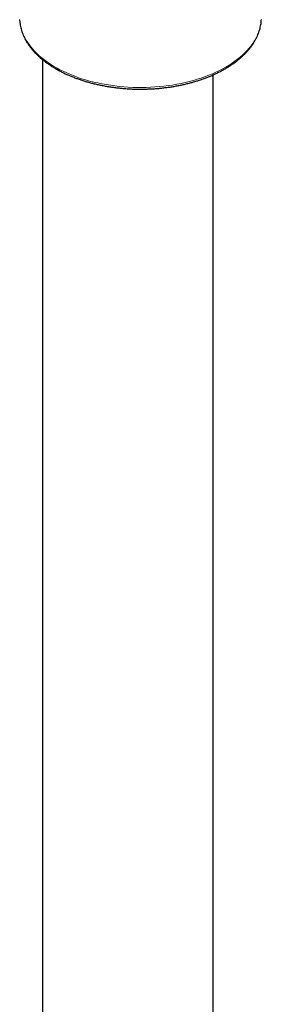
# Model space of a CAD drawing. Header units: millimetres. Extents: x 8 to 2401, y 12 to 2404.
# Tile 15 of 33: x 2269 to 2300, y 250 to 376. Entities that reach past the tile are written whole.
import ezdxf

# ---------------------------------------------------------------- set-up
doc = ezdxf.new("R2010")
doc.units = ezdxf.units.MM

msp = doc.modelspace()

# ---------------------------------------------------------------- linework, layer by layer
at = {"color": 7, "linetype": 'Continuous', "lineweight": 30}
for p, q in [((2271.77, 370.54), (2271.77, 202.27)), ((2293.67, 202.27), (2293.67, 368.58))]:
    msp.add_line(p, q, dxfattribs=at)
at = {"color": 252, "linetype": 'Continuous', "lineweight": 0, "flags": 128}
msp.add_lwpolyline([(2268.85, 375.64), (2268.88, 375.33), (2268.92, 375), (2268.99, 374.67), (2269.08, 374.35), (2269.19, 374.02), (2269.32, 373.7), (2269.48, 373.38), (2269.65, 373.07), (2269.84, 372.75), (2270.05, 372.45), (2270.28, 372.15), (2270.53, 371.85), (2270.8, 371.56), (2271.09, 371.27), (2271.4, 370.99), (2271.72, 370.72), (2272.06, 370.45), (2272.42, 370.19), (2272.79, 369.94), (2273.18, 369.7), (2273.59, 369.47), (2274.01, 369.24), (2274.44, 369.03), (2274.89, 368.82), (2275.35, 368.62), (2275.82, 368.44), (2276.31, 368.26), (2276.8, 368.09), (2277.31, 367.94), (2277.82, 367.79), (2278.35, 367.66), (2278.88, 367.54), (2279.42, 367.43), (2279.96, 367.33), (2280.52, 367.24), (2281.07, 367.16), (2281.64, 367.1), (2282.2, 367.05), (2282.77, 367.01), (2283.34, 366.98), (2283.91, 366.97), (2284.49, 366.96), (2285.06, 366.97), (2285.63, 366.99), (2286.2, 367.03), (2286.77, 367.07), (2287.33, 367.13), (2287.89, 367.2), (2288.45, 367.28), (2289, 367.37), (2289.54, 367.48), (2290.08, 367.6), (2290.6, 367.72), (2291.12, 367.86), (2291.63, 368.01), (2292.14, 368.17), (2292.63, 368.35), (2293.1, 368.53), (2293.57, 368.72), (2294.02, 368.92), (2294.46, 369.13), (2294.89, 369.35), (2295.3, 369.58), (2295.7, 369.82), (2296.08, 370.07), (2296.45, 370.32), (2296.8, 370.58), (2297.13, 370.85), (2297.45, 371.13), (2297.74, 371.41), (2298.02, 371.7), (2298.28, 372), (2298.52, 372.3), (2298.75, 372.6), (2298.95, 372.91), (2299.13, 373.22), (2299.29, 373.54), (2299.43, 373.86), (2299.55, 374.18), (2299.65, 374.51), (2299.73, 374.84), (2299.79, 375.17), (2299.83, 375.5), (2299.84, 375.65)], dxfattribs=at)
at = {"color": 7, "linetype": 'Continuous', "lineweight": 30}
msp.add_open_spline([(2268.85, 375.63), (2268.85, 375.61), (2268.86, 375.49), (2268.88, 375.26), (2268.93, 374.93), (2268.99, 374.61), (2269.08, 374.29), (2269.18, 373.98), (2269.31, 373.66), (2269.45, 373.35), (2269.61, 373.04), (2269.79, 372.74), (2269.99, 372.43), (2270.2, 372.14), (2270.43, 371.84), (2270.68, 371.56), (2270.95, 371.27), (2271.23, 371), (2271.53, 370.73), (2271.85, 370.46), (2272.18, 370.21), (2272.53, 369.96), (2272.89, 369.72), (2273.27, 369.48), (2273.65, 369.26), (2274.06, 369.04), (2274.47, 368.83), (2274.9, 368.63), (2275.33, 368.44), (2275.78, 368.26), (2276.24, 368.09), (2276.71, 367.93), (2277.19, 367.77), (2277.68, 367.63), (2278.17, 367.5), (2278.67, 367.38), (2279.18, 367.27), (2279.7, 367.17), (2280.22, 367.08), (2280.75, 367), (2281.28, 366.93), (2281.81, 366.87), (2282.35, 366.82), (2282.89, 366.79), (2283.43, 366.76), (2283.97, 366.75), (2284.51, 366.75), (2285.06, 366.76), (2285.6, 366.78), (2286.14, 366.81), (2286.68, 366.85), (2287.21, 366.91), (2287.74, 366.97), (2288.27, 367.04), (2288.79, 367.13), (2289.31, 367.23), (2289.82, 367.33), (2290.33, 367.45), (2290.83, 367.58), (2291.32, 367.72), (2291.8, 367.87), (2292.27, 368.03), (2292.73, 368.19), (2293.19, 368.37), (2293.63, 368.56), (2294.06, 368.76), (2294.48, 368.96), (2294.89, 369.17), (2295.28, 369.4), (2295.66, 369.63), (2296.03, 369.87), (2296.38, 370.11), (2296.72, 370.37), (2297.04, 370.63), (2297.35, 370.9), (2297.64, 371.17), (2297.91, 371.45), (2298.17, 371.74), (2298.41, 372.03), (2298.63, 372.33), (2298.84, 372.63), (2299.02, 372.94), (2299.19, 373.25), (2299.34, 373.56), (2299.47, 373.88), (2299.58, 374.2), (2299.67, 374.52), (2299.74, 374.84), (2299.8, 375.16), (2299.83, 375.43), (2299.83, 375.58), (2299.83, 375.63)], degree=3, knots=[0, 0, 0, 0, 0.001598, 0.012717, 0.023841, 0.034978, 0.046133, 0.057312, 0.068519, 0.079756, 0.091026, 0.102329, 0.113663, 0.125027, 0.136419, 0.147834, 0.15927, 0.170723, 0.182191, 0.193669, 0.205156, 0.216649, 0.228146, 0.239645, 0.251145, 0.262644, 0.274141, 0.285636, 0.297129, 0.308618, 0.320105, 0.331588, 0.343068, 0.354545, 0.366018, 0.377489, 0.388957, 0.400423, 0.411886, 0.423348, 0.434807, 0.446265, 0.457722, 0.469177, 0.480632, 0.492087, 0.503541, 0.514995, 0.526449, 0.537904, 0.54936, 0.560817, 0.572275, 0.583734, 0.595196, 0.606659, 0.618125, 0.629594, 0.641065, 0.65254, 0.664017, 0.675499, 0.686983, 0.698472, 0.709964, 0.72146, 0.732959, 0.744462, 0.755968, 0.767476, 0.778986, 0.790496, 0.802005, 0.813512, 0.825013, 0.836508, 0.847993, 0.859465, 0.870922, 0.882358, 0.893772, 0.905159, 0.916516, 0.927842, 0.939134, 0.950393, 0.961619, 0.972814, 0.983982, 0.995129, 1, 1, 1, 1], dxfattribs=at)

doc.saveas('drawing.dxf')
